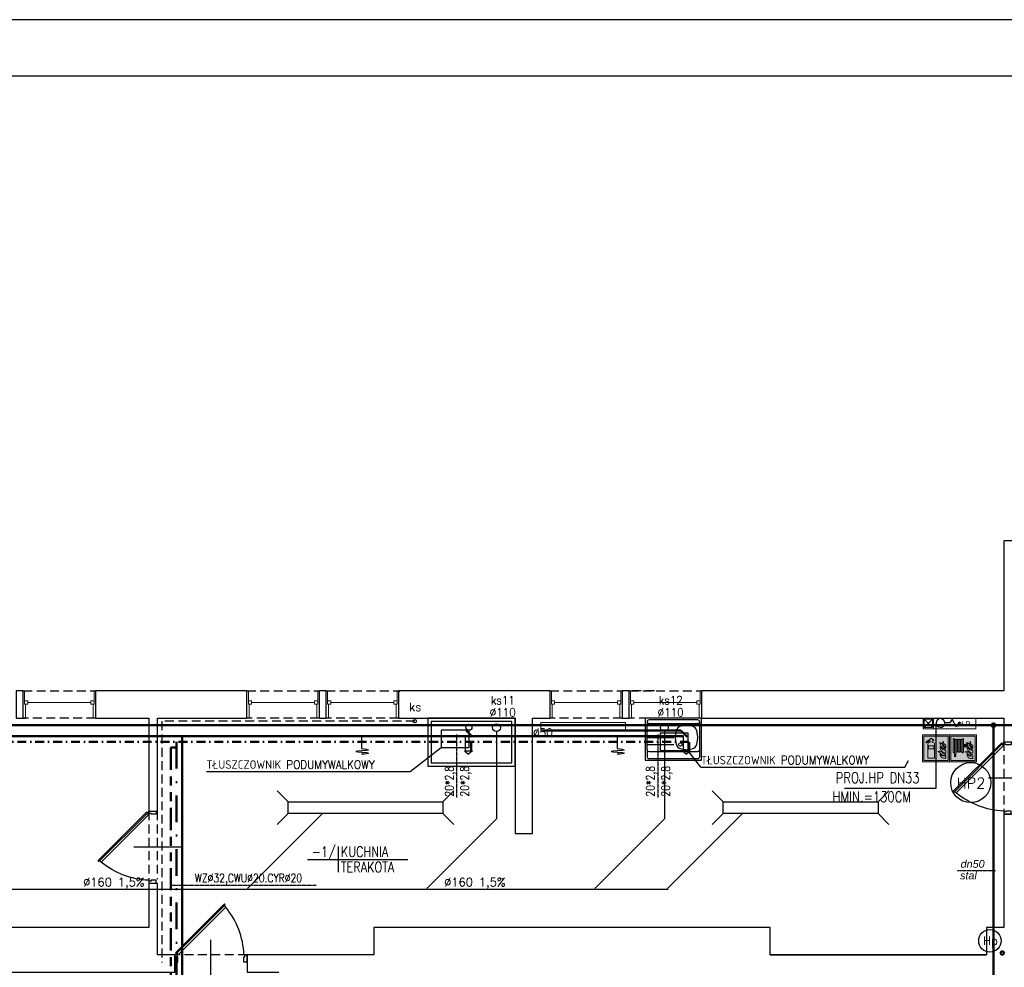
# Model space of a CAD drawing. Header units: millimetres. Extents: x 116 to 15750, y -6945 to 9999.
# Tile 109 of 150: x 2938 to 4340, y 1626 to 2975. Entities that reach past the tile are written whole.
import ezdxf
from ezdxf.enums import TextEntityAlignment as Align

# ---------------------------------------------------------------- set-up
doc = ezdxf.new("R2010")
doc.units = ezdxf.units.MM
for name, pattern in [('ACAD_ISO12W100', [21, 12, -3, 0, -3, 0, -3]), ('DASHDOT', [25.4, 12.7, -6.35, 0, -6.35]), ('DASHED', [19.05, 12.7, -6.35]), ('DASHED2', [0.375, 0.25, -0.125]), ('Podwójna kreska', [42.8625, 15.875, -4.7625, 6.35, -4.7625, 6.35, -4.7625])]:
    doc.linetypes.add(name, pattern=pattern)
doc.layers.get('0').update_dxf_attribs({"color": 252})
for name, color, linetype, lineweight in [('1-EWAK2', 252, 'Continuous', 0), ('I-C.O', 252, 'Continuous', 15), ('IS w', 5, 'Continuous', 50), ('IS woda w', 5, 'Continuous', 40)]:
    doc.layers.add(name, color=color, linetype=linetype, lineweight=lineweight)
for name, color, linetype in [('1-MEBLE', 252, 'Continuous'), ('1-OPIS', 252, 'Continuous'), ('1-OPIS-POM', 252, 'Continuous'), ('2-CZERWONY', 252, 'Continuous'), ('I-DRZWI', 252, 'Continuous'), ('I-MEBLE', 252, 'Continuous'), ('I-NAD', 252, 'DASHED'), ('I-OKNA', 252, 'Continuous'), ('I-SCIANA', 252, 'Continuous'), ('I-WIDOK', 252, 'Continuous'), ('IS cwu', 3, 'DASHDOT'), ('IS cwu cyrkulacja', 3, 'ACAD_ISO12W100'), ('IS KAN PODŁCZENIA', 33, 'Continuous'), ('IS KAN_S_OPIS', 2, 'Continuous'), ('IS KAN_SAN_RURY', 1, 'Continuous'), ('IS opis woda', 7, 'DASHED2'), ('IS woda hydranty', 4, 'CIRC'), ('IS WODA opis', 2, 'Continuous'), ('MK_IS W_CWU', 5, 'DASHED'), ('MK_IS W_Z', 5, 'Continuous'), ('TABELKA', 252, 'Continuous'), ('TABELKA A3', 252, 'Continuous')]:
    doc.layers.add(name, color=color, linetype=linetype)
doc.styles.add('Action', font='arial.ttf')
doc.styles.add('GENERATED_STYLE_6', font='ariali.ttf')
doc.styles.add('ROMANS', font='romans.shx', dxfattribs={"width": 0.75})
doc.styles.get("Standard").update_dxf_attribs({"font": 'simplex.shx'})
doc.styles.add('TECH', font='simplex.shx')
doc.linetypes.add('CIRC', pattern='A,7,-1,["~",Standard,S=1,R=0,X=-0.3,Y=-0.6],-1', length=9)

# ---------------------------------------------------------------- blocks, each defined once
blk = doc.blocks.new('D90')
blk.add_line((32.6, 45), (-28, 45))
for points in [[(-9.2, 87.2), (-9.2, 90), (0, 90), (0, 86.3), (-6.4, 86.3), (-6.4, 87.2)], [(-72.6, 61.8), (-11.7, 0.9), (-10.6, 2), (-71.5, 62.9)], [(-9.2, 2.8), (-9.2, 0), (0, 0), (0, 3.7), (-6.4, 3.7), (-6.4, 2.8)]]:
    blk.add_lwpolyline(points, close=True)
blk.add_lwpolyline([(-11.3, 2.7), (-9.5, 4.5), (-68.6, 63.5), (-70.3, 61.8)])
blk.add_arc((-4.6, -14.5), 100.9, 92.6186, 129.3487)
blk = doc.blocks.new('zlew80_1')
for p, q in [((0, 60), (-80, 60)), ((-80, 60), (-80, 0)), ((-5.5, 57.5), (-74.5, 57.5)), ((0, 0), (0, 60)), ((-77.5, 54.5), (-77.5, 49.5)), ((-77.5, 15.5), (-77.5, 49.5)), ((-76.5, 42.5), (-39.5, 42.5)), ((-74.5, 52.5), (-5.5, 52.5)), ((-22.7, 49.7), (-29.5, 48.5)), ((-13, 48.5), (-19.8, 49.7)), ((-2.5, 49.5), (-2.5, 54.5)), ((-2.5, 15.5), (-2.5, 49.5)), ((-76.5, 32.5), (-39.5, 32.5)), ((-35.9, 42), (-37.3, 33.8)), ((-37.3, 31.2), (-35.9, 23)), ((-5.2, 33.8), (-6.6, 42)), ((-6.6, 23), (-5.2, 31.2)), ((-77.5, 15.5), (-77.5, 5.5)), ((-76.5, 22.5), (-39.5, 22.5)), ((-36.2, 24.4), (-36.2, 24.4)), ((-29.5, 16.5), (-22.7, 15.3)), ((-19.8, 15.3), (-13, 16.5)), ((-2.5, 5.5), (-2.5, 15.5)), ((-80, 0), (0, 0)), ((-74.5, 12.5), (-5.5, 12.5)), ((-74.5, 2.5), (-5.5, 2.5))]:
    blk.add_line(p, q)
blk.add_circle((-30, 22.5), 2.5)
for centre, radius, start, end in [((-74.5, 54.5), 3, 90, 180), ((-5.5, 54.5), 3, 0, 90), ((-74.5, 49.5), 3, 90, 180), ((-28, 40.6), 8, 100.3048, 170.5377), ((-21.3, 41.9), 8, 79.6952, 100.3048), ((-14.5, 40.6), 8, 9.4623, 79.6952), ((-5.5, 49.5), 3, 0, 90), ((-29.4, 32.5), 8, 170.5377, 189.4623), ((-13.1, 32.5), 8, 350.5377, 9.4623), ((-74.5, 15.5), 3, 180, 270), ((-28.3, 25.8), 8, 189.4601, 189.4623), ((-28, 24.4), 8, 189.4623, 259.6952), ((-21.3, 23.1), 8, 259.6952, 280.3048), ((-14.5, 24.4), 8, 280.3048, 350.5377), ((-5.5, 15.5), 3, 270, 0), ((-74.5, 5.5), 3, 180, 270), ((-5.5, 5.5), 3, 270, 0), ((-2.8, 12.8), 0.3, 270, 0)]:
    blk.add_arc(centre, radius, start, end)
blk = doc.blocks.new('OPIS-POM')
for p, q in [((0, 25), (0, -25)), ((-60, 0), (135, 0))]:
    blk.add_line(p, q)
at = {"style": 'ROMANS', "width": 0.8, "flags": 4}
blk.add_attdef('NR', text='', height=20, dxfattribs=at).set_placement((-5, 5), align=Align.RIGHT)
blk.add_attdef('NAZWA', (5, 5), '', height=20, dxfattribs=at)
blk.add_attdef('POW.', text='', height=20, dxfattribs=at).set_placement((-5, -5), align=Align.TOP_RIGHT)
blk.add_attdef('POSADZKA', text='', height=20, dxfattribs=at).set_placement((5, -5), align=Align.TOP_LEFT)
blk = doc.blocks.new('hydrant 15x75')
at = {"linetype": 'Continuous', "lineweight": 15}
blk.add_line((-1.5, -73.5), (-13.5, -61.9), dxfattribs=at)
for points in [[(-15, -75), (-15, 0), (0, 0), (0, -75)], [(-15, -75), (-15, -60.5), (0, -60.5), (0, -75)], [(-13.5, -73.5), (-13.5, -61.9), (-1.5, -61.9), (-1.5, -73.5)]]:
    blk.add_lwpolyline(points, close=True, dxfattribs=at)
at = {"linetype": 'Continuous', "lineweight": 25}
blk.add_lwpolyline([(-8.1, -21.5), (-8.1, -24.6), (-2.3, -27.7), (-13.5, -33.9), (-8.1, -37), (-8.1, -44.1)], dxfattribs=at)
at = {"linetype": 'Continuous', "lineweight": 15}
blk.add_lwpolyline([(-13.5, -73.5), (-1.5, -61.9)], dxfattribs=at)
at = {"linetype": 'Continuous', "lineweight": 25}
blk.add_ellipse((-8.1, -50.3), major_axis=(-4.37, -4.37), ratio=1, start_param=3.926991, end_param=10.12291, dxfattribs=at)
at = {"linetype": 'Continuous', "lineweight": 25, "insert": (-6.8, -15), "char_height": 7.26, "attachment_point": 5, "rotation": 90, "style": 'Action'}
blk.add_mtext('H.P.', dxfattribs=at)
blk = doc.blocks.new('F001')
at = {"layer": '1-EWAK2'}
h = blk.add_hatch(color=256, dxfattribs=at)
h.paths.add_polyline_path([(0, 0), (-20, 0), (-20, -20), (0, -20)])
h.paths.add_polyline_path([(-1, -19), (-19, -19), (-19, -1), (-1, -1)], flags=16)
edge = h.paths.add_edge_path(flags=0)
edge.add_line((-2.75, -7.63), (-2.75, -9.65))
edge.add_spline(control_points=[(-2.75, -9.65), (-3.69, -8.87), (-5.28, -7.53), (-4.9, -5.54), (-4.75, -4.72)], knot_values=[0, 0, 0, 0, 3.34671, 5.693971, 5.693971, 5.693971, 5.693971], degree=3, periodic=0)
edge.add_spline(control_points=[(-4.75, -4.72), (-4.57, -5.46), (-4.26, -6.7), (-3.19, -7.36), (-2.75, -7.63)], knot_values=[0, 0, 0, 0, 2.168729, 3.6473, 3.6473, 3.6473, 3.6473], degree=3, periodic=0)
edge = h.paths.add_edge_path(flags=0)
edge.add_spline(control_points=[(-7.55, -5.63), (-6.87, -5.83), (-5.37, -6.28), (-4.91, -8.92), (-3.56, -10), (-2.84, -10.58)], knot_values=[0, 0, 0, 0, 1.982828, 4.37946, 7.072841, 7.072841, 7.072841, 7.072841], degree=3, periodic=0)
edge.add_spline(control_points=[(-2.84, -10.58), (-3.63, -10.54), (-5.11, -10.47), (-6.48, -8.7), (-6.54, -6.89), (-7.24, -6.02), (-7.55, -5.63)], knot_values=[0, 0, 0, 0, 2.275107, 4.228959, 6.036865, 7.501223, 7.501223, 7.501223, 7.501223], degree=3, periodic=0)
edge = h.paths.add_edge_path(flags=0)
edge.add_line((-2.75, -11.62), (-2.75, -13.55))
edge.add_spline(control_points=[(-2.75, -13.55), (-3.39, -13.37), (-4.84, -12.97), (-6.8, -11.34), (-6.97, -9.63), (-7.06, -8.79)], knot_values=[0, 0, 0, 0, 1.998113, 4.533827, 6.985336, 6.985336, 6.985336, 6.985336], degree=3, periodic=0)
edge.add_spline(control_points=[(-7.06, -8.79), (-6.41, -9.62), (-5.28, -11.08), (-3.5, -11.45), (-2.75, -11.62)], knot_values=[0, 0, 0, 0, 3.049151, 5.303344, 5.303344, 5.303344, 5.303344], degree=3, periodic=0)
edge = h.paths.add_edge_path(flags=0)
edge.add_spline(control_points=[(-8.62, -12.47), (-8.07, -12.71), (-6.95, -13.17), (-6.02, -14.8), (-4.49, -15.36), (-1.94, -14.31), (-4.67, -14.19), (-5.4, -12.81), (-6.99, -11.8), (-8.1, -12.26), (-8.61, -12.47)], knot_values=[0, 0, 0, 0, 1.77339, 3.562626, 5.197184, 6.78269, 8.441022, 9.870961, 11.707196, 13.307072, 13.307072, 13.307072, 13.307072], degree=3, periodic=0)
edge = h.paths.add_edge_path(flags=0)
edge.add_line((-2.75, -15.54), (-2.75, -17.45))
edge.add_line((-2.75, -17.45), (-4.6, -17.45))
edge.add_spline(control_points=[(-4.6, -17.45), (-5.14, -17.25), (-6.53, -16.76), (-6.91, -15.3), (-7.14, -14.42)], knot_values=[0, 0, 0, 0, 1.662854, 4.182871, 4.182871, 4.182871, 4.182871], degree=3, periodic=0)
edge.add_spline(control_points=[(-7.14, -14.42), (-6.29, -15.02), (-4.93, -15.98), (-3.34, -15.66), (-2.75, -15.54)], knot_values=[0, 0, 0, 0, 2.939188, 4.701286, 4.701286, 4.701286, 4.701286], degree=3, periodic=0)
h.paths.add_polyline_path([(-11.14, -6.94), (-11.14, -17.42), (-16.12, -17.42), (-16.12, -6.94, -0.414214), (-14.7, -5.51), (-14.35, -5.51), (-14.35, -4.41), (-14.78, -4.41), (-16.61, -5.65), (-16.61, -6.01), (-17.32, -6.01), (-17.32, -5.23), (-17.15, -4.85), (-14.78, -3.34), (-14.35, -3.34), (-14.35, -2.73), (-12.93, -2.73), (-12.93, -3.34), (-12.3, -3.34), (-11.59, -3.7), (-11.59, -4.27), (-12.3, -4.41), (-12.93, -4.41), (-12.93, -5.51), (-12.56, -5.51, -0.414214)], flags=0)
h.paths.add_polyline_path([(-11.65, -8.08), (-11.65, -10.48), (-15.65, -10.48), (-15.65, -8.08)], flags=0)
at = {"layer": '2-CZERWONY'}
h = blk.add_hatch(color=256, dxfattribs=at)
h.paths.add_polyline_path([(-19, -1), (-19, -19), (-1, -19), (-1, -1)])
edge = h.paths.add_edge_path(flags=16)
edge.add_spline(control_points=[(-4.75, -4.72), (-4.57, -5.46), (-4.26, -6.7), (-3.19, -7.36), (-2.75, -7.63)], knot_values=[0, 0, 0, 0, 2.168729, 3.6473, 3.6473, 3.6473, 3.6473], degree=3, periodic=0)
edge.add_line((-2.75, -7.63), (-2.75, -9.65))
edge.add_spline(control_points=[(-2.75, -9.65), (-3.69, -8.87), (-5.28, -7.53), (-4.9, -5.54), (-4.75, -4.72)], knot_values=[0, 0, 0, 0, 3.34671, 5.693971, 5.693971, 5.693971, 5.693971], degree=3, periodic=0)
edge = h.paths.add_edge_path(flags=16)
edge.add_spline(control_points=[(-7.55, -5.63), (-6.87, -5.83), (-5.37, -6.28), (-4.91, -8.92), (-3.56, -10), (-2.84, -10.58)], knot_values=[0, 0, 0, 0, 1.982828, 4.37946, 7.072841, 7.072841, 7.072841, 7.072841], degree=3, periodic=0)
edge.add_spline(control_points=[(-2.84, -10.58), (-3.63, -10.54), (-5.11, -10.47), (-6.48, -8.7), (-6.54, -6.89), (-7.24, -6.02), (-7.55, -5.63)], knot_values=[0, 0, 0, 0, 2.275107, 4.228959, 6.036865, 7.501223, 7.501223, 7.501223, 7.501223], degree=3, periodic=0)
edge = h.paths.add_edge_path(flags=16)
edge.add_spline(control_points=[(-7.06, -8.79), (-6.41, -9.62), (-5.28, -11.08), (-3.5, -11.45), (-2.75, -11.62)], knot_values=[0, 0, 0, 0, 3.049151, 5.303344, 5.303344, 5.303344, 5.303344], degree=3, periodic=0)
edge.add_line((-2.75, -11.62), (-2.75, -13.55))
edge.add_spline(control_points=[(-2.75, -13.55), (-3.39, -13.37), (-4.84, -12.97), (-6.8, -11.34), (-6.97, -9.63), (-7.06, -8.79)], knot_values=[0, 0, 0, 0, 1.998113, 4.533827, 6.985336, 6.985336, 6.985336, 6.985336], degree=3, periodic=0)
h.paths.add_polyline_path([(-11.59, -3.7), (-11.59, -4.27), (-12.3, -4.41), (-12.93, -4.41), (-12.93, -5.51), (-12.56, -5.51, -0.414214), (-11.14, -6.94), (-11.14, -17.42), (-16.12, -17.42), (-16.12, -6.94, -0.414214), (-14.7, -5.51), (-14.35, -5.51), (-14.35, -4.41), (-14.78, -4.41), (-16.61, -5.65), (-16.61, -6.01), (-17.32, -6.01), (-17.32, -5.23), (-17.15, -4.85), (-14.78, -3.34), (-14.35, -3.34), (-14.35, -2.73), (-12.93, -2.73), (-12.93, -3.34), (-12.3, -3.34)], flags=16)
h.paths.add_polyline_path([(-11.65, -8.08), (-11.65, -10.48), (-15.65, -10.48), (-15.65, -8.08)], flags=0)
edge = h.paths.add_edge_path(flags=16)
edge.add_spline(control_points=[(-8.62, -12.47), (-8.07, -12.71), (-6.95, -13.17), (-6.02, -14.8), (-4.49, -15.36), (-1.94, -14.31), (-4.67, -14.19), (-5.4, -12.81), (-6.99, -11.8), (-8.1, -12.26), (-8.61, -12.47)], knot_values=[0, 0, 0, 0, 1.77339, 3.562626, 5.197184, 6.78269, 8.441022, 9.870961, 11.707196, 13.307072, 13.307072, 13.307072, 13.307072], degree=3, periodic=0)
edge = h.paths.add_edge_path(flags=16)
edge.add_spline(control_points=[(-7.14, -14.42), (-6.29, -15.02), (-4.93, -15.98), (-3.34, -15.66), (-2.75, -15.54)], knot_values=[0, 0, 0, 0, 2.939188, 4.701286, 4.701286, 4.701286, 4.701286], degree=3, periodic=0)
edge.add_line((-2.75, -15.54), (-2.75, -17.45))
edge.add_line((-2.75, -17.45), (-4.6, -17.45))
edge.add_spline(control_points=[(-4.6, -17.45), (-5.14, -17.25), (-6.53, -16.76), (-6.91, -15.3), (-7.14, -14.42)], knot_values=[0, 0, 0, 0, 1.662854, 4.182871, 4.182871, 4.182871, 4.182871], degree=3, periodic=0)
at = {"layer": '1-EWAK2'}
for points in [[(-20, 0), (-20, -20), (0, -20), (0, 0), (-20, 0)], [(-15.65, -8.08), (-11.65, -8.08), (-11.65, -10.48), (-15.65, -10.48), (-15.65, -8.08)], [(-2.75, -7.63), (-2.75, -9.65)], [(-2.75, -11.62), (-2.75, -13.55)], [(-2.75, -15.54), (-2.75, -17.45), (-4.6, -17.45)]]:
    blk.add_lwpolyline(points, dxfattribs=at)
blk.add_lwpolyline([(-19, -1), (-19, -19), (-1, -19), (-1, -1)], close=True, dxfattribs=at)
blk.add_lwpolyline([(-12.93, -5.51), (-12.93, -4.41), (-12.3, -4.41), (-11.59, -4.27), (-11.59, -3.7), (-12.3, -3.34), (-12.93, -3.34), (-12.93, -2.73), (-14.35, -2.73), (-14.35, -3.34), (-14.78, -3.34), (-17.15, -4.85), (-17.32, -5.23), (-17.32, -6.01), (-16.61, -6.01), (-16.61, -5.65), (-14.78, -4.41), (-14.35, -4.41), (-14.35, -5.51), (-14.7, -5.51, 0.414214), (-16.12, -6.94), (-16.12, -17.42), (-11.14, -17.42), (-11.14, -6.94, 0.414214), (-12.56, -5.51), (-12.93, -5.51)], format="xyb", dxfattribs=at)
for points in [[(-7.55, -5.63), (-5.76, -6.48), (-4.7, -8.63), (-2.84, -10.58)], [(-7.55, -5.63), (-6.74, -6.85), (-6.29, -8.6), (-5.07, -10.13), (-2.84, -10.58)], [(-4.75, -4.72), (-4.88, -7.07), (-2.75, -9.65)], [(-4.75, -4.72), (-3.93, -6.73), (-2.75, -7.63)], [(-8.61, -12.47), (-7.06, -12.09), (-5.45, -12.97), (-4.42, -13.96), (-2.84, -14.47), (-4.3, -15.09), (-5.87, -14.66), (-7.07, -13.33), (-8.62, -12.47)], [(-4.6, -17.45), (-6.09, -16.71), (-7.14, -14.42)], [(-2.75, -15.54), (-4.5, -15.72), (-7.14, -14.42)], [(-7.06, -8.79), (-4.9, -10.94), (-2.75, -11.62)], [(-7.06, -8.79), (-6.51, -11.18), (-4.63, -12.89), (-2.75, -13.55)]]:
    blk.add_spline(points, degree=3, dxfattribs=at)
blk = doc.blocks.new('F002')
at = {"layer": '1-EWAK2'}
blk.add_hatch(color=256, dxfattribs=at).paths.add_polyline_path([(-19, 0), (-19, -1), (-1, -1), (-1, -19), (-19, -19), (-19, 0), (-20, 0), (-20, -20), (0, -20), (0, 0)])
h = blk.add_hatch(color=256, dxfattribs=at)
h.paths.add_polyline_path([(-17.33, -13.05, 0.218639), (-16.38, -13.3), (-16.38, -2.85, 0.335911), (-17.33, -3.14)])
h.paths.add_polyline_path([(-15.24, -3.79, 1), (-16.2, -3.79), (-16.2, -14.77), (-15.24, -14.77)])
h.paths.add_polyline_path([(-16.2, -15.82, 0.998763), (-15.24, -15.82), (-15.24, -15.34), (-16.2, -15.34)])
h.paths.add_polyline_path([(-15.06, -12.36, 1), (-14.1, -12.36), (-14.1, -3.79, 1), (-15.06, -3.79)])
h.paths.add_polyline_path([(-12.96, -3.79, 1), (-13.92, -3.79), (-13.92, -12.36, 1), (-12.96, -12.36)])
h.paths.add_polyline_path([(-11.82, -3.79, 1), (-12.78, -3.79), (-12.78, -12.36, 1), (-11.82, -12.36)])
h.paths.add_polyline_path([(-11.63, -12.36, 1), (-10.68, -12.36), (-10.68, -3.79, 1), (-11.63, -3.79)])
h.paths.add_polyline_path([(-10.5, -13.3, 0.218639), (-9.55, -13.05), (-9.55, -8.13), (-9.37, -8.13, 23.182717), (-9.36, -7.93, -0.000004), (-9.36, -7.93), (-9.55, -7.93), (-9.55, -3.14, 0.335911), (-10.5, -2.85)])
h.paths.add_polyline_path([(-9.17, -8.13), (-8.31, -8.13), (-8.31, -9.03, -0.36689)], flags=16)
h.paths.add_polyline_path([(-8.31, -7.12, 0.342037), (-9.16, -7.93), (-8.31, -7.93)], flags=16)
h.paths.add_polyline_path([(-8.11, -9.03, 0.36689), (-7.25, -8.13), (-8.11, -8.13)], flags=16)
h.paths.add_polyline_path([(-8.11, -7.93), (-8.11, -7.12, -0.342037), (-7.26, -7.93)], flags=16)
edge = h.paths.add_edge_path()
edge.add_spline(control_points=[(-2.68, -7.72), (-3.11, -7.46), (-4.18, -6.8), (-4.49, -5.56), (-4.67, -4.82)], knot_values=[0, 0, 0, 0, 1.478572, 3.6473, 3.6473, 3.6473, 3.6473], degree=3, periodic=0)
edge.add_spline(control_points=[(-4.67, -4.82), (-4.83, -5.64), (-5.2, -7.62), (-3.61, -8.96), (-2.68, -9.75)], knot_values=[0, 0, 0, 0, 2.347261, 5.693971, 5.693971, 5.693971, 5.693971], degree=3, periodic=0)
edge.add_line((-2.68, -9.75), (-2.68, -7.72))
edge = h.paths.add_edge_path()
edge.add_spline(control_points=[(-2.76, -10.67), (-3.48, -10.1), (-4.83, -9.01), (-5.29, -6.37), (-6.8, -5.93), (-7.48, -5.73)], knot_values=[0, 0, 0, 0, 2.69338, 5.090013, 7.072841, 7.072841, 7.072841, 7.072841], degree=3, periodic=0)
edge.add_spline(control_points=[(-7.48, -5.73), (-7.16, -6.11), (-6.46, -6.98), (-6.4, -8.79), (-5.03, -10.57), (-3.56, -10.64), (-2.76, -10.67)], knot_values=[0, 0, 0, 0, 1.464358, 3.272264, 5.226116, 7.501223, 7.501223, 7.501223, 7.501223], degree=3, periodic=0)
edge = h.paths.add_edge_path()
edge.add_spline(control_points=[(-6.99, -8.89), (-6.9, -9.73), (-6.72, -11.43), (-4.76, -13.06), (-3.31, -13.47), (-2.67, -13.65)], knot_values=[0, 0, 0, 0, 2.451509, 4.987223, 6.985336, 6.985336, 6.985336, 6.985336], degree=3, periodic=0)
edge.add_line((-2.67, -13.65), (-2.67, -11.71))
edge.add_spline(control_points=[(-2.67, -11.71), (-3.43, -11.55), (-5.21, -11.17), (-6.34, -9.72), (-6.99, -8.89)], knot_values=[0, 0, 0, 0, 2.254193, 5.303344, 5.303344, 5.303344, 5.303344], degree=3, periodic=0)
edge = h.paths.add_edge_path()
edge.add_spline(control_points=[(-8.55, -12.57), (-7.99, -12.8), (-6.87, -13.27), (-5.94, -14.89), (-4.42, -15.46), (-1.87, -14.4), (-4.59, -14.28), (-5.32, -12.9), (-6.91, -11.9), (-8.02, -12.36), (-8.54, -12.57)], knot_values=[0, 0, 0, 0, 1.77339, 3.562626, 5.197184, 6.78269, 8.441022, 9.870961, 11.707196, 13.307072, 13.307072, 13.307072, 13.307072], degree=3, periodic=0)
edge = h.paths.add_edge_path()
edge.add_spline(control_points=[(-7.06, -14.51), (-6.83, -15.39), (-6.45, -16.86), (-5.07, -17.35), (-4.52, -17.54)], knot_values=[0, 0, 0, 0, 2.520017, 4.182871, 4.182871, 4.182871, 4.182871], degree=3, periodic=0)
edge.add_line((-4.52, -17.54), (-2.67, -17.54))
edge.add_line((-2.67, -17.54), (-2.67, -15.64))
edge.add_spline(control_points=[(-2.67, -15.64), (-3.27, -15.76), (-4.86, -16.07), (-6.21, -15.11), (-7.06, -14.51)], knot_values=[0, 0, 0, 0, 1.762098, 4.701286, 4.701286, 4.701286, 4.701286], degree=3, periodic=0)
at = {"layer": '2-CZERWONY'}
h = blk.add_hatch(color=256, dxfattribs=at)
h.paths.add_polyline_path([(-19, -1), (-19, -19), (-1, -19), (-1, -1)])
edge = h.paths.add_edge_path(flags=16)
edge.add_spline(control_points=[(-4.67, -4.82), (-4.49, -5.56), (-4.18, -6.8), (-3.11, -7.46), (-2.68, -7.72)], knot_values=[0, 0, 0, 0, 2.168729, 3.6473, 3.6473, 3.6473, 3.6473], degree=3, periodic=0)
edge.add_line((-2.68, -7.72), (-2.68, -9.75))
edge.add_spline(control_points=[(-2.68, -9.75), (-3.61, -8.96), (-5.2, -7.62), (-4.83, -5.64), (-4.67, -4.82)], knot_values=[0, 0, 0, 0, 3.34671, 5.693971, 5.693971, 5.693971, 5.693971], degree=3, periodic=0)
edge = h.paths.add_edge_path(flags=16)
edge.add_spline(control_points=[(-7.48, -5.73), (-6.8, -5.93), (-5.29, -6.37), (-4.83, -9.01), (-3.48, -10.1), (-2.76, -10.67)], knot_values=[0, 0, 0, 0, 1.982828, 4.37946, 7.072841, 7.072841, 7.072841, 7.072841], degree=3, periodic=0)
edge.add_spline(control_points=[(-2.76, -10.67), (-3.56, -10.64), (-5.03, -10.57), (-6.4, -8.79), (-6.46, -6.98), (-7.16, -6.11), (-7.48, -5.73)], knot_values=[0, 0, 0, 0, 2.275107, 4.228959, 6.036865, 7.501223, 7.501223, 7.501223, 7.501223], degree=3, periodic=0)
h.paths.add_polyline_path([(-9.55, -7.93), (-9.36, -7.93, -23.180591), (-9.37, -8.13), (-9.55, -8.13), (-9.55, -13.05, -0.218639), (-10.5, -13.3), (-10.5, -2.85, -0.335911), (-9.55, -3.14)], flags=16)
h.paths.add_polyline_path([(-7.26, -7.93), (-8.11, -7.93), (-8.11, -7.12, -0.342037)], flags=0)
h.paths.add_polyline_path([(-8.31, -7.12, 0.342037), (-9.16, -7.93), (-8.31, -7.93)], flags=0)
h.paths.add_polyline_path([(-8.11, -9.03, 0.36689), (-7.25, -8.13), (-8.11, -8.13)], flags=0)
h.paths.add_polyline_path([(-10.68, -3.79), (-10.68, -12.36, -1), (-11.63, -12.36), (-11.63, -3.79, -1)], flags=16)
h.paths.add_polyline_path([(-8.31, -8.13), (-8.31, -9.03, -0.36689), (-9.17, -8.13)], flags=0)
edge = h.paths.add_edge_path(flags=16)
edge.add_spline(control_points=[(-6.99, -8.89), (-6.34, -9.72), (-5.21, -11.17), (-3.43, -11.55), (-2.67, -11.71)], knot_values=[0, 0, 0, 0, 3.049151, 5.303344, 5.303344, 5.303344, 5.303344], degree=3, periodic=0)
edge.add_line((-2.67, -11.71), (-2.67, -13.65))
edge.add_spline(control_points=[(-2.67, -13.65), (-3.31, -13.47), (-4.76, -13.06), (-6.72, -11.43), (-6.9, -9.73), (-6.99, -8.89)], knot_values=[0, 0, 0, 0, 1.998113, 4.533827, 6.985336, 6.985336, 6.985336, 6.985336], degree=3, periodic=0)
h.paths.add_polyline_path([(-11.82, -3.79), (-11.82, -12.36, -1), (-12.78, -12.36), (-12.78, -3.79, -1)], flags=16)
h.paths.add_polyline_path([(-12.96, -3.79), (-12.96, -12.36, -1), (-13.92, -12.36), (-13.92, -3.79, -1)], flags=16)
h.paths.add_polyline_path([(-14.1, -3.79), (-14.1, -12.36, -1), (-15.06, -12.36), (-15.06, -3.79, -1)], flags=16)
edge = h.paths.add_edge_path(flags=16)
edge.add_spline(control_points=[(-8.55, -12.57), (-7.99, -12.8), (-6.87, -13.27), (-5.94, -14.89), (-4.42, -15.46), (-1.87, -14.4), (-4.59, -14.28), (-5.32, -12.9), (-6.91, -11.9), (-8.02, -12.36), (-8.54, -12.57)], knot_values=[0, 0, 0, 0, 1.77339, 3.562626, 5.197184, 6.78269, 8.441022, 9.870961, 11.707196, 13.307072, 13.307072, 13.307072, 13.307072], degree=3, periodic=0)
h.paths.add_polyline_path([(-15.24, -3.79), (-15.24, -14.77), (-16.2, -14.77), (-16.2, -3.79, -1)], flags=16)
h.paths.add_polyline_path([(-16.38, -13.3, -0.218639), (-17.33, -13.05), (-17.33, -3.14, -0.335911), (-16.38, -2.85)], flags=16)
edge = h.paths.add_edge_path(flags=16)
edge.add_spline(control_points=[(-7.06, -14.51), (-6.21, -15.11), (-4.86, -16.07), (-3.27, -15.76), (-2.67, -15.64)], knot_values=[0, 0, 0, 0, 2.939188, 4.701286, 4.701286, 4.701286, 4.701286], degree=3, periodic=0)
edge.add_line((-2.67, -15.64), (-2.67, -17.54))
edge.add_line((-2.67, -17.54), (-4.52, -17.54))
edge.add_spline(control_points=[(-4.52, -17.54), (-5.07, -17.35), (-6.45, -16.86), (-6.83, -15.39), (-7.06, -14.51)], knot_values=[0, 0, 0, 0, 1.662854, 4.182871, 4.182871, 4.182871, 4.182871], degree=3, periodic=0)
h.paths.add_polyline_path([(-15.24, -15.34), (-15.24, -15.82, -1.001238), (-16.2, -15.82), (-16.2, -15.34)], flags=16)
at = {"layer": '1-EWAK2'}
for points in [[(-20, 0), (0, 0), (0, -20), (-20, -20), (-20, 0)], [(-15.24, -3.79), (-15.24, -14.77), (-16.2, -14.77), (-16.2, -3.79)], [(-15.06, -12.36), (-15.06, -3.79)], [(-14.1, -3.79), (-14.1, -12.36)], [(-13.92, -12.36), (-13.92, -3.79)], [(-12.96, -3.79), (-12.96, -12.36)], [(-12.78, -12.36), (-12.78, -3.79)], [(-11.82, -3.79), (-11.82, -12.36)], [(-11.63, -12.36), (-11.63, -3.79)], [(-10.68, -3.79), (-10.68, -12.36)], [(-9.55, -3.14), (-9.55, -7.93)], [(-8.31, -7.12), (-8.31, -7.93)], [(-8.11, -7.12), (-8.11, -7.93)], [(-9.55, -7.93), (-9.36, -7.93)], [(-9.55, -8.13), (-9.37, -8.13)], [(-9.17, -8.13), (-8.31, -8.13)], [(-9.16, -7.93), (-8.31, -7.93)], [(-8.31, -8.13), (-8.31, -9.03)], [(-8.11, -7.93), (-7.26, -7.93)], [(-8.11, -8.13), (-8.11, -9.03)], [(-8.11, -8.13), (-7.25, -8.13)], [(-2.68, -7.72), (-2.68, -9.75)], [(-2.67, -11.71), (-2.67, -13.65)], [(-15.24, -15.82), (-15.24, -15.34), (-16.2, -15.34), (-16.2, -15.82)], [(-2.67, -15.64), (-2.67, -17.54), (-4.52, -17.54)]]:
    blk.add_lwpolyline(points, dxfattribs=at)
blk.add_lwpolyline([(-19, -1), (-1, -1), (-1, -19), (-19, -19)], close=True, dxfattribs=at)
for points in [[(-17.33, -3.14), (-17.33, -13.05, 0.218639), (-16.38, -13.3), (-16.38, -2.85, 0.335911), (-17.33, -3.14, -1.468283)], [(-9.55, -8.13), (-9.55, -13.05, -0.218639), (-10.5, -13.3), (-10.5, -2.85, -0.335911), (-9.55, -3.14)]]:
    blk.add_lwpolyline(points, format="xyb", dxfattribs=at)
for centre, radius, start, end in [((-15.72, -3.79), 0.478, 0, 180), ((-14.58, -3.79), 0.478, 0, 180), ((-13.44, -3.79), 0.478, 0, 180), ((-12.3, -3.79), 0.478, 0, 180), ((-11.16, -3.79), 0.478, 0, 180), ((-8.21, -8.08), 1.16, 182.84969, 172.96896), ((-8.21, -8.08), 0.962, 95.96693, 171.49727), ((-8.21, -8.08), 0.962, 8.50273, 84.03307), ((-14.58, -12.36), 0.478, 180, 0), ((-13.44, -12.36), 0.478, 180, 0), ((-12.3, -12.36), 0.478, 180, 0), ((-11.16, -12.36), 0.478, 180, 0), ((-8.21, -8.08), 0.962, 183.44282, 264.03307), ((-8.21, -8.08), 0.962, 275.96693, 356.55718), ((-15.72, -15.82), 0.479, 180.07091, 359.92909)]:
    blk.add_arc(centre, radius, start, end, dxfattribs=at)
for points in [[(-7.48, -5.73), (-5.68, -6.57), (-4.62, -8.72), (-2.76, -10.67)], [(-7.48, -5.73), (-6.67, -6.95), (-6.22, -8.7), (-4.99, -10.22), (-2.76, -10.67)], [(-4.67, -4.82), (-4.8, -7.16), (-2.68, -9.75)], [(-4.67, -4.82), (-3.85, -6.83), (-2.68, -7.72)], [(-8.54, -12.57), (-6.98, -12.18), (-5.37, -13.06), (-4.34, -14.05), (-2.76, -14.57), (-4.22, -15.19), (-5.8, -14.76), (-7, -13.43), (-8.55, -12.57)], [(-4.52, -17.54), (-6.01, -16.8), (-7.06, -14.51)], [(-2.67, -15.64), (-4.43, -15.81), (-7.06, -14.51)], [(-6.99, -8.89), (-4.82, -11.03), (-2.67, -11.71)], [(-6.99, -8.89), (-6.43, -11.27), (-4.56, -12.98), (-2.67, -13.65)]]:
    blk.add_spline(points, degree=3, dxfattribs=at)

msp = doc.modelspace()

# ---------------------------------------------------------------- linework, layer by layer
at = {"color": 251, "lineweight": 0, "true_color": 0x535353}
for points in [[(2943.2, 2019.5), (2945.1, 2019.5)], [(3045.8, 2019.5), (3043.9, 2019.5)], [(3261.6, 2019.5), (3263.6, 2019.5)], [(3364.3, 2019.5), (3362.3, 2019.5)], [(3374.6, 2019.5), (3376.5, 2019.5)], [(3477.2, 2019.5), (3475.4, 2019.5)], [(3477.3, 2017.2), (3479.6, 2019.5)], [(3693.1, 2019.5), (3695, 2019.5)], [(3795.6, 2019.5), (3793.7, 2019.5)], [(3806, 2019.5), (3807.9, 2019.5)], [(3908.6, 2019.5), (3906.8, 2019.5)], [(3261.6, 1980.5), (3264.9, 1980.5)], [(3364.4, 1980.5), (3361, 1980.5)], [(3374.6, 1980.5), (3377.9, 1980.5)], [(3477.3, 1980.5), (3474.1, 1980.5)], [(3693.1, 1980.5), (3696.3, 1980.5)], [(3795.7, 1980.5), (3792.4, 1980.5)], [(3806, 1980.5), (3809.3, 1980.5)], [(3908.7, 1980.5), (3905.4, 1980.5)], [(3121.9, 1745.2), (3121.9, 1750.5)], [(3158.9, 1643.5), (3164.1, 1643.5)]]:
    msp.add_lwpolyline(points, dxfattribs=at)
at = {"layer": '1-OPIS'}
msp.add_lwpolyline([(4112.4, 1880.6), (4243.1, 1880.6), (4243.1, 1973.1)], dxfattribs=at)
at = {"layer": 'I-C.O'}
for points in [[(3680.2, 1974.1), (3800.5, 1974.1), (3800.5, 1963.7)], [(3680.2, 1974.1), (3680.2, 1963.7)], [(3680.2, 1963.7), (3800.5, 1963.7)], [(3681.7, 1963.7), (3681.7, 1961.3), (3683.8, 1961.3)], [(3683.8, 1963.7), (3683.8, 1961.3)]]:
    msp.add_lwpolyline(points, dxfattribs=at)
at = {"layer": 'I-MEBLE'}
for points in [[(3643.7, 1980.5), (3519, 1980.5), (3519, 1912), (3643.7, 1912)], [(3638.7, 1975.5), (3524, 1975.5), (3524, 1917), (3638.7, 1917)]]:
    msp.add_lwpolyline(points, close=True, dxfattribs=at)
msp.add_circle((3577.6, 1967.6), 4.35, dxfattribs=at)
at = {"layer": 'I-NAD'}
for points in [[(2943.2, 2019.5), (3045.9, 2019.5)], [(3261.6, 2019.5), (3364.4, 2019.5)], [(3374.6, 2019.5), (3477.3, 2019.5)], [(3693.1, 2019.5), (3795.7, 2019.5)], [(3841.9, 2019.5), (3798.8, 2019.5)], [(3806, 2019.5), (3908.7, 2019.5)], [(3045.9, 1980.5), (2943.2, 1980.5)], [(2943.2, 1980.5), (2946.5, 1980.5)], [(3045.9, 1980.5), (3042.7, 1980.5)], [(3364.4, 1980.5), (3261.6, 1980.5)], [(3477.3, 1980.5), (3374.6, 1980.5)], [(3795.7, 1980.5), (3693.1, 1980.5)], [(3908.7, 1980.5), (3806, 1980.5)], [(4339.1, 1946.6), (4339.1, 1843.9)], [(3121.9, 1848), (3121.9, 1747.9)], [(3133.8, 1848), (3133.8, 1751.2)], [(3261.7, 1643.5), (3158.9, 1643.5)]]:
    msp.add_lwpolyline(points, dxfattribs=at)
at = {"layer": 'I-OKNA', "lineweight": 0}
for points in [[(2945.1, 2019.5), (2945.1, 2000.6), (2949.6, 2000.6)], [(3043.9, 2019.5), (3043.9, 2000.6)], [(3263.6, 2019.5), (3263.6, 2000.6), (3268.1, 2000.6)], [(3362.3, 2019.5), (3362.3, 2000.6)], [(3376.5, 2019.5), (3376.5, 2000.6), (3381, 2000.6)], [(3475.4, 2019.5), (3475.4, 2000.6)], [(3695, 2019.5), (3695, 2000.6), (3699.5, 2000.6)], [(3793.7, 2019.5), (3793.7, 2000.6)], [(3807.9, 2019.5), (3807.9, 2000.6), (3812.5, 2000.6)], [(3906.8, 2019.5), (3906.8, 2000.6)], [(2945.1, 2005.1), (2949.6, 2005.1)], [(2949.6, 2005.1), (2949.6, 2000.6)], [(3039.4, 2005.1), (3039.4, 2000.6)], [(3043.9, 2005.1), (3039.4, 2005.1)], [(3263.6, 2005.1), (3268.1, 2005.1)], [(3268.1, 2005.1), (3268.1, 2000.6)], [(3357.8, 2005.1), (3357.8, 2000.6)], [(3362.3, 2005.1), (3357.8, 2005.1)], [(3376.5, 2005.1), (3381, 2005.1)], [(3381, 2005.1), (3381, 2000.6)], [(3470.8, 2005.1), (3470.8, 2000.6)], [(3475.4, 2005.1), (3470.8, 2005.1)], [(3695, 2005.1), (3699.5, 2005.1)], [(3699.5, 2005.1), (3699.5, 2000.6)], [(3789.2, 2005.1), (3789.2, 2000.6)], [(3793.7, 2005.1), (3789.2, 2005.1)], [(3807.9, 2005.1), (3812.5, 2005.1)], [(3812.5, 2005.1), (3812.5, 2000.6)], [(3902.3, 2005.1), (3902.3, 2000.6)], [(3906.8, 2005.1), (3902.3, 2005.1)], [(2946.5, 2000.6), (2946.5, 1980.5)], [(2949.6, 2002.9), (3039.4, 2002.9)], [(3039.4, 2000.6), (3043.9, 2000.6)], [(3042.7, 2000.6), (3042.7, 1980.5)], [(3264.9, 2000.6), (3264.9, 1980.5)], [(3268.1, 2002.9), (3357.8, 2002.9)], [(3357.8, 2000.6), (3362.3, 2000.6)], [(3361, 2000.6), (3361, 1980.5)], [(3377.9, 2000.6), (3377.9, 1980.5)], [(3381, 2002.9), (3470.8, 2002.9)], [(3470.8, 2000.6), (3475.4, 2000.6)], [(3474.1, 2000.6), (3474.1, 1980.5)], [(3696.3, 2000.6), (3696.3, 1980.5)], [(3699.5, 2002.9), (3789.2, 2002.9)], [(3789.2, 2000.6), (3793.7, 2000.6)], [(3792.4, 2000.6), (3792.4, 1980.5)], [(3809.3, 2000.6), (3809.3, 1980.5)], [(3812.5, 2002.9), (3902.3, 2002.9)], [(3902.3, 2000.6), (3906.8, 2000.6)], [(3905.4, 2000.6), (3905.4, 1980.5)]]:
    msp.add_lwpolyline(points, dxfattribs=at)
at = {"layer": 'I-SCIANA', "linetype": 'Continuous', "lineweight": 25}
for points in [[(4378.1, 2194.1), (4645.2, 2194.1), (4645.2, 2233.1), (4339.1, 2233.1)], [(4339.1, 2233.1), (4339.1, 2019.5)], [(3134.2, 1980.5), (3261.6, 1980.5), (3261.6, 2019.5), (3045.9, 2019.5), (3045.9, 1980.5)], [(3668.3, 1980.5), (3693.1, 1980.5), (3693.1, 2019.5), (3477.3, 2019.5), (3477.3, 1980.5)], [(4339.1, 2019.5), (3908.7, 2019.5), (3908.7, 1980.5)], [(3045.9, 1980.5), (3121.9, 1980.5)], [(3121.9, 1980.5), (3121.9, 1848), (3134.2, 1848)], [(3134.2, 1848), (3134.2, 1980.5)], [(3477.3, 1980.5), (3643.7, 1980.5)], [(3643.7, 1980.5), (3643.7, 1816.1), (3668.3, 1816.1), (3668.3, 1980.5)], [(3908.7, 1980.5), (4339.1, 1980.5)], [(4339.1, 1980.5), (4339.1, 1946.6), (4378.1, 1946.6), (4378.1, 1980.5)], [(3133.8, 1848), (3134.2, 1848.5)], [(4339.1, 1843.9), (4339.1, 1682.5)], [(4378.1, 1810), (4378.1, 1843.9), (4339.1, 1843.9)], [(3134.2, 1643.5), (3134.2, 1745.2), (3121.9, 1745.2), (3121.9, 1682.5)], [(3121.9, 1682.5), (2819.9, 1682.5)], [(4006.5, 1682.5), (3442.3, 1682.5), (3442.3, 1643.5)], [(4006.5, 1643.5), (4006.5, 1682.5)], [(4339.1, 1682.5), (4314.6, 1682.5), (4314.6, 1643.5)], [(2632, 1618.9), (3158.9, 1618.9), (3158.9, 1643.5)], [(3158.9, 1643.5), (3134.2, 1643.5)], [(3442.3, 1643.5), (3261.7, 1643.5), (3261.7, 1618.9), (3306.8, 1618.9)], [(4006.3, 1643.5), (4314.4, 1643.5)], [(4314.6, 1643.5), (4006.5, 1643.5)]]:
    msp.add_lwpolyline(points, dxfattribs=at)
for points in [[(2932.9, 1980.5), (2943.2, 1980.5), (2943.2, 2019.5), (2932.9, 2019.5)], [(3364.4, 1980.5), (3374.6, 1980.5), (3374.6, 2019.5), (3364.4, 2019.5)], [(3795.7, 1980.5), (3806, 1980.5), (3806, 2019.5), (3795.7, 2019.5)]]:
    msp.add_lwpolyline(points, close=True, dxfattribs=at)
at = {"layer": 'I-WIDOK'}
for points in [[(3320.1, 1861.2), (3304.6, 1876.8)], [(3540.7, 1861.2), (3556.2, 1876.8)], [(3939.5, 1861.2), (3924, 1876.8)], [(4160.1, 1861.2), (4175.6, 1876.8)], [(3320.1, 1844.6), (3304.6, 1829)], [(3540.7, 1844.6), (3556.2, 1829)], [(3939.5, 1844.6), (3924, 1829)], [(4160.1, 1844.6), (4175.6, 1829)]]:
    msp.add_lwpolyline(points, dxfattribs=at)
for points in [[(3320.1, 1861.2), (3540.7, 1861.2), (3540.7, 1844.6), (3320.1, 1844.6)], [(3939.5, 1861.2), (4160.1, 1861.2), (4160.1, 1844.6), (3939.5, 1844.6)]]:
    msp.add_lwpolyline(points, close=True, dxfattribs=at)
at = {"layer": 'IS cwu', "lineweight": 50}
for p, q in [((2603.2, 1946.7), (3891.3, 1946.7)), ((3153.1, 1938.5), (3161.1, 1938.5)), ((3581, 1933.8), (3581, 1946.7)), ((3891.3, 1933.8), (3891.3, 1946.7))]:
    msp.add_line(p, q, dxfattribs=at)
at = {"layer": 'IS cwu', "lineweight": 50, "ltscale": 3}
msp.add_line((3161.1, 1946.7), (3161.1, 1602.1), dxfattribs=at)
at = {"layer": 'IS cwu cyrkulacja', "linetype": 'Podwójna kreska', "lineweight": 50, "ltscale": 2}
msp.add_line((3153.1, 1938.5), (3153.1, 1594.1), dxfattribs=at)
at = {"layer": 'IS KAN PODŁCZENIA', "lineweight": 50}
for p, q in [((3573.6, 1963), (3582.7, 1954)), ((3683.4, 1963), (3879.3, 1963)), ((3879.3, 1963), (3888.4, 1954))]:
    msp.add_line(p, q, dxfattribs=at)
at = {"layer": 'IS KAN_S_OPIS'}
for p, q in [((3494.2, 1904.5), (3538, 1938.5)), ((3907.8, 1910.7), (3889.7, 1933.8)), ((3907.8, 1910.7), (4198.2, 1910.7)), ((4198.2, 1910.7), (4203.4, 1920)), ((3203.8, 1904.5), (3494.2, 1904.5))]:
    msp.add_line(p, q, dxfattribs=at)
for points in [[(3538, 1938.5), (3578, 1938.5), (3578, 1963.5), (3538, 1963.5)], [(3849.7, 1934.3), (3889.7, 1934.3), (3889.7, 1959.3), (3849.7, 1959.3)]]:
    msp.add_lwpolyline(points, close=True, dxfattribs=at)
msp.add_circle((4319.4, 1663.3), 16, dxfattribs=at)
at = {"layer": 'IS KAN_SAN_RURY', "linetype": 'DASHED'}
for p, q in [((3500.5, 1976.3), (3140.6, 1976.3)), ((3140.6, 1976.3), (3140.6, 1632.3))]:
    msp.add_line(p, q, dxfattribs=at)
at = {"layer": 'IS KAN_SAN_RURY'}
for p, q in [((3616.9, 1961.3), (3616.9, 1837.1)), ((3855.9, 1961.3), (3855.9, 1837.1)), ((3369.1, 1844.6), (3262.3, 1737.8)), ((3616.9, 1837.1), (3517.6, 1737.8)), ((3855.9, 1837.1), (3756.7, 1737.8)), ((3967.1, 1844.6), (3860.4, 1737.8)), ((2920.8, 1736.9), (3861.3, 1736.9))]:
    msp.add_line(p, q, dxfattribs=at)
for points in [[(3320.1, 1861.2), (3540.7, 1861.2), (3540.7, 1844.6), (3320.1, 1844.6)], [(3939.5, 1861.2), (4160.1, 1861.2), (4160.1, 1844.6), (3939.5, 1844.6)]]:
    msp.add_lwpolyline(points, close=True, dxfattribs=at)
at = {"layer": 'IS KAN_SAN_RURY', "linetype": 'Continuous'}
for centre, radius in [((3500.5, 1976.3), 2.5), ((3616.9, 1966.8), 5.5), ((3855.9, 1966.8), 5.5)]:
    msp.add_circle(centre, radius, dxfattribs=at)
at = {"layer": 'IS opis woda'}
for p, q in [((3560.1, 1957.4), (3560.1, 1867.7)), ((3846.4, 1957.4), (3846.4, 1867.7)), ((4272.7, 1763.4), (4327.3, 1763.4)), ((3360.3, 1742.3), (3153.1, 1742.3))]:
    msp.add_line(p, q, dxfattribs=at)
at = {"layer": 'IS w'}
msp.add_circle((4337.1, 1645.9), 2.5, dxfattribs=at)
at = {"layer": 'IS woda hydranty', "lineweight": 50, "ltscale": 10}
for p, q in [((4324.5, 1970.6), (897.9, 1970.6)), ((4324.5, 1192.7), (4324.5, 1970.6)), ((4324.5, 1970.6), (6571, 1970.6))]:
    msp.add_line(p, q, dxfattribs=at)
msp.add_circle((4324.5, 1970.6), 2.5, dxfattribs=at)
at = {"layer": 'IS WODA opis'}
msp.add_circle((4292.1, 1888.7), 28.5, dxfattribs=at)
at = {"layer": 'IS woda w', "lineweight": 50}
for p, q in [((2595.1, 1954.9), (3883.1, 1954.9)), ((3169.3, 1954.9), (3169.3, 1610.3))]:
    msp.add_line(p, q, dxfattribs=at)
at = {"layer": 'MK_IS W_CWU', "ltscale": 2}
for p, q in [((3572.8, 1933.8), (3572.8, 1954.9)), ((3883.1, 1933.8), (3883.1, 1954.9))]:
    msp.add_line(p, q, dxfattribs=at)
at = {"layer": 'MK_IS W_Z'}
for p, q in [((3424.9, 1954.9), (3424.9, 1937.4)), ((3788.6, 1954.9), (3788.6, 1937.4)), ((3571.3, 1933.8), (3582.6, 1933.8)), ((3571.3, 1933.8), (3576.9, 1929.1)), ((3582.6, 1933.8), (3576.9, 1929.1)), ((3881.7, 1933.8), (3892.9, 1933.8)), ((3881.7, 1933.8), (3887.3, 1929.1)), ((3892.9, 1933.8), (3887.3, 1929.1))]:
    msp.add_line(p, q, dxfattribs=at)
for points in [[(3424.9, 1937.4), (3434.9, 1935), (3416.5, 1933.2), (3434.9, 1930.6), (3424.9, 1929)], [(3788.6, 1937.4), (3798.6, 1935), (3780.2, 1933.2), (3798.6, 1930.6), (3788.6, 1929)]]:
    msp.add_spline(points, degree=3, dxfattribs=at)
at = {"layer": 'TABELKA'}
for points in [[(116.1, 2975.3), (116.1, 5.3), (8124.3, 5.3), (8124.3, 2975.3)], [(116.1, 2975.3), (116.1, 5.3), (8124.3, 5.3), (8124.3, 2975.3)], [(263.9, 57.2), (8067.1, 57.2), (8067.1, 2894.7), (263.9, 2894.7)]]:
    msp.add_lwpolyline(points, close=True, dxfattribs=at)

# ---------------------------------------------------------------- block references
at = {"layer": '1-MEBLE', "rotation": 270}
msp.add_blockref('hydrant 15x75', (4299.4, 1965.5), dxfattribs=at)
at = {"layer": '1-OPIS-POM', "xscale": 0.7338239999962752, "yscale": 0.7338239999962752, "zscale": 0.7338240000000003}
msp.add_blockref('OPIS-POM', (3391.7, 1779.3), dxfattribs=at).add_auto_attribs({'NR': '-1/', 'NAZWA': 'KUCHNIA', 'POSADZKA': 'TERAKOTA'})
at = {"layer": 'I-DRZWI'}
for p, xscale, yscale, zscale, rotation in [((4349.5, 1946.6), -1.141352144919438, 1.141352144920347, 1.141352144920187, 180), ((3132.4, 1848), -1.141352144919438, 1.141352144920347, 1.141352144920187, 180), ((3158.9, 1633), 1.141352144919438, 1.141352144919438, 1.141352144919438, 270)]:
    msp.add_blockref('D90', p, dxfattribs=dict(at, xscale=xscale, yscale=yscale, zscale=zscale, rotation=rotation))
at = {"layer": 'I-MEBLE'}
msp.add_blockref('zlew80_1', (3908.7, 1920.5), dxfattribs=at)
at = {"layer": 'TABELKA A3', "xscale": 1.913625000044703, "yscale": 1.913624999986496, "zscale": 1.913625}
for name, p in [('F001', (4261.9, 1956.7)), ('F002', (4300.2, 1956.7))]:
    msp.add_blockref(name, p, dxfattribs=at)

# ---------------------------------------------------------------- texts
at = {"layer": '1-OPIS', "style": 'ROMANS', "width": 0.8}
for s, p in [('PROJ.HP DN33', (4219.3, 1888.1)), ('HMIN.=130CM', (4206.9, 1861))]:
    msp.add_text(s, height=15, dxfattribs=at).set_placement(p, align=Align.RIGHT)
at = {"layer": 'IS KAN_S_OPIS', "style": 'TECH', "width": 0.9}
for s, p in [('ks11', (3608.8, 2000, 26.7)), ('ks12', (3847.9, 2000, 26.7)), ('∅110', (3607.2, 1982.7)), ('∅110', (3846.3, 1982.7)), ('∅50', (3669.1, 1953.7, -53.4)), ('TŁUSZCZOWNIK PODUMYWALKOWY', (3203.8, 1908.4)), ('TŁUSZCZOWNIK PODUMYWALKOWY', (3907.8, 1914.7))]:
    msp.add_text(s, height=12, dxfattribs=at).set_placement(p)
at = {"layer": 'IS KAN_S_OPIS', "style": 'TECH'}
for s, p in [('ks', (3492.5, 1990.4)), ('∅160 1,5% ', (3028.3, 1740.9)), ('∅160 1,5% ', (3542.3, 1740.9)), ('Hp', (4309.7, 1657.6))]:
    msp.add_text(s, height=12, dxfattribs=at).set_placement(p)
at = {"layer": 'IS opis woda', "style": 'TECH', "width": 0.8}
for p in [(3555.6, 1868.7, -53.4), (3577.5, 1868.7, -53.4), (3841.9, 1868.7, -53.4), (3863.8, 1868.7, -53.4)]:
    msp.add_text('20*2,8', height=12, rotation=90, dxfattribs=at).set_placement(p)
at = {"layer": 'IS opis woda', "style": 'GENERATED_STYLE_6'}
for s, p in [('dn50', (4277.7, 1767.4)), ('stal', (4276.8, 1750.9))]:
    msp.add_text(s, height=11, dxfattribs=at).set_placement(p)
at = {"layer": 'IS opis woda', "style": 'TECH', "width": 0.8}
msp.add_text('WZ∅32,CWU∅20.CYR∅20', height=12, dxfattribs=at).set_placement((3187.5, 1746.8, -53.4))
at = {"layer": 'IS WODA opis', "style": 'TECH'}
msp.add_text('HP2', height=15, dxfattribs=at).set_placement((4272.3, 1880.5))

doc.saveas('drawing.dxf')
